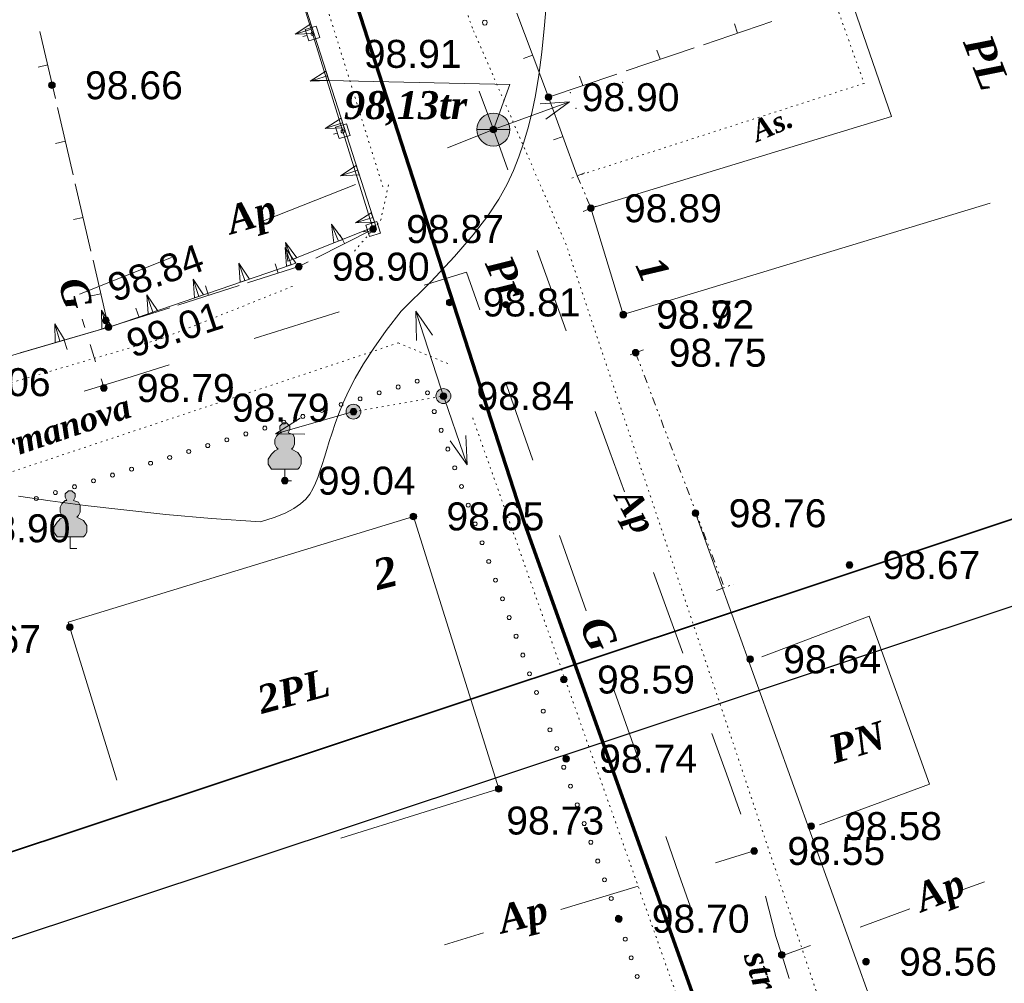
# Model space of a CAD drawing. Header units: millimetres. Extents: x 9396 to 25236, y 15106 to 31102.
# Tile 61 of 256: x 10504 to 10563, y 16443 to 16502. Entities that reach past the tile are written whole.
import ezdxf
from ezdxf.enums import TextEntityAlignment as Align

# ---------------------------------------------------------------- set-up
doc = ezdxf.new("R2010")
doc.units = ezdxf.units.MM
for name, pattern in [('DIVIDE', [1.25, 0.5, -0.25, 0, -0.25, 0, -0.25]), ('DOT', [0.25, 0, -0.25]), ('HIDDEN', [0.375, 0.25, -0.125])]:
    doc.linetypes.add(name, pattern=pattern)
for name, color, linetype, lineweight, true_color in [('1001010', 7, 'Continuous', 9, 0x000000), ('10010110', 7, 'Continuous', 20, 0xa25100), ('10010230', 7, 'Continuous', 20, 0x000000), ('1060000', 7, 'Continuous', 9, 0x000000), ('1070000', 7, 'DOT', 9, 0x000000), ('2030012', 7, 'Continuous', 9, 0x000000), ('21100200', 7, 'HIDDEN', 0, 0x800080), ('3000105', 7, 'DIVIDE', 9, 0x000000), ('3000113', 7, 'Continuous', 9, 0x000000), ('3000130', 7, 'Continuous', 9, 0x000000), ('3000220', 7, 'Continuous', 9, 0x000000), ('4000091', 7, 'Continuous', 9, 0x000000), ('4000210', 7, 'Continuous', 9, 0x000000), ('5010210', 7, 'Continuous', 20, 0x008000), ('5010420', 7, 'Continuous', 9, 0x000000), ('6011210', 1, 'Continuous', 9, 0xff0000), ('8010120', 7, 'Continuous', 20, 0x0080ff), ('9010110', 7, 'Continuous', 9, 0x000000)]:
    doc.layers.add(name, color=color, linetype=linetype, lineweight=lineweight, true_color=true_color)
doc.layers.add('Канализация', color=1, linetype='Continuous', lineweight=70)
doc.layers.add('Рамка', color=7, linetype='Continuous', lineweight=35)
doc.styles.add('1', font='timesbi.ttf', dxfattribs={"height": 0.00127})
doc.styles.add('10', font='timesbi.ttf', dxfattribs={"height": 0.001481})
doc.styles.add('12', font='timesbi.ttf', dxfattribs={"height": 0.001693})
doc.styles.add('2', font='timesbi.ttf', dxfattribs={"height": 0.001693})
doc.styles.add('3', font='timesbi.ttf', dxfattribs={"height": 0.001693})
doc.styles.add('9', font='timesbi.ttf', dxfattribs={"height": 0.001693})
doc.styles.add('F2', font='arial.ttf', dxfattribs={"height": 0.001693})

# ---------------------------------------------------------------- blocks, each defined once
blk = doc.blocks.new('SYMBOL21100200')
at = {"true_color": 0x800080}
h = blk.add_hatch(color=216, dxfattribs=at)
edge = h.paths.add_edge_path()
edge.add_arc((0, 0), 0.1, 0, 360)
at = {"color": 216, "linetype": 'Continuous', "lineweight": 0, "true_color": 0x800080}
blk.add_circle((0, 0), 0.1, dxfattribs=at)
blk = doc.blocks.new('SYMBOL4000210')
at = {"true_color": 0xffffff}
blk.add_hatch(color=7, dxfattribs=at).paths.add_polyline_path([(0.05, 1.75), (-0.05, 1.75), (-0.15, 1.65), (-0.15, 1.55), (-0.1, 1.45), (-0.15, 1.45), (-0.25, 1.35), (-0.3, 1.25), (-0.3, 1.1), (-0.25, 1), (-0.2, 0.95), (-0.3, 0.9), (-0.35, 0.85), (-0.4, 0.8), (-0.5, 0.65), (-0.5, 0.5), (-0.4, 0.35), (-0.3, 0.35), (-0.1, 0.35), (0, 0.35), (0.15, 0.35), (0.4, 0.35), (0.45, 0.4), (0.5, 0.5), (0.5, 0.7), (0.4, 0.85), (0.2, 0.95), (0.25, 1), (0.3, 1.1), (0.3, 1.3), (0.25, 1.4), (0.1, 1.45), (0.15, 1.55), (0.15, 1.65)])
at = {"color": 18, "linetype": 'Continuous', "lineweight": 0, "true_color": 0x000000, "flags": 128}
blk.add_lwpolyline([(0.05, 1.75), (-0.05, 1.75), (-0.15, 1.65), (-0.15, 1.55), (-0.1, 1.45), (-0.15, 1.45), (-0.25, 1.35), (-0.3, 1.25), (-0.3, 1.1), (-0.25, 1), (-0.2, 0.95), (-0.3, 0.9), (-0.35, 0.85), (-0.4, 0.8), (-0.5, 0.65), (-0.5, 0.5), (-0.4, 0.35), (-0.3, 0.35), (-0.1, 0.35), (0, 0.35), (0.15, 0.35), (0.4, 0.35), (0.45, 0.4), (0.5, 0.5), (0.5, 0.7), (0.4, 0.85), (0.2, 0.95), (0.25, 1), (0.3, 1.1), (0.3, 1.3), (0.25, 1.4), (0.1, 1.45), (0.15, 1.55), (0.15, 1.65), (0.05, 1.75)], close=True, dxfattribs=at)
blk.add_lwpolyline([(0, 0.35), (0, 0), (0.2, 0)], dxfattribs=at)
blk = doc.blocks.new('SYMBOL5010420')
at = {"true_color": 0xffffff}
h = blk.add_hatch(color=7, dxfattribs=at)
edge = h.paths.add_edge_path()
edge.add_arc((0, 0), 0.5, 0, 360)
at = {"color": 18, "linetype": 'Continuous', "lineweight": 9, "true_color": 0x000000, "flags": 128}
blk.add_lwpolyline([(-0.5, 0), (0.5, 0)], dxfattribs=at)
at = {"color": 18, "linetype": 'Continuous', "lineweight": 9, "true_color": 0x000000}
blk.add_circle((0, 0), 0.5, dxfattribs=at)
blk = doc.blocks.new('SYMBOL2030012')
at = {"true_color": 0xffffff}
h = blk.add_hatch(color=7, dxfattribs=at)
edge = h.paths.add_edge_path()
edge.add_arc((0, 0), 0.225, 0, 360)
at = {"true_color": 0x000000}
h = blk.add_hatch(color=18, dxfattribs=at)
edge = h.paths.add_edge_path()
edge.add_arc((0, 0), 0.05, 0, 360)
at = {"color": 18, "linetype": 'Continuous', "lineweight": 0, "true_color": 0x000000}
for radius in [0.225, 0.05]:
    blk.add_circle((0, 0), radius, dxfattribs=at)

msp = doc.modelspace()

# ---------------------------------------------------------------- linework, layer by layer
at = {"layer": '1001010', "color": 253}
msp.add_line((10562.535, 16490.545), (10540.338, 16483.817), dxfattribs=at)
for points in [[(10559.192, 16518.798, 0), (10549.738, 16515.537, 0), (10556.55, 16495.785, 0), (10538.378, 16490.237, 0), (10540.338, 16483.817, 0)], [(10509.693, 16455.634, 0), (10506.761, 16465.195, 0), (10527.638, 16471.597, 0), (10532.798, 16455.117, 0), (10523.255, 16452.129, 0)], [(10548.709, 16463.108, 0), (10555.199, 16465.568, 0), (10558.853, 16455.405, 0), (10552.202, 16452.944, 0)]]:
    msp.add_polyline3d(points, dxfattribs=at)
at = {"layer": '10010110'}
for points in [[(10535.73, 16503.187, 0), (10535.575, 16501.309, 0), (10535.405, 16499.685, 0), (10535.221, 16498.281, 0), (10535.019, 16497.062, 0), (10534.8, 16495.993, 0), (10534.56, 16495.04, 0), (10534.299, 16494.168, 0), (10534.015, 16493.342, 0), (10533.699, 16492.527, 0), (10533.313, 16491.685, 0), (10532.809, 16490.781, 0), (10532.142, 16489.777, 0), (10531.264, 16488.634, 0), (10530.13, 16487.317, 0), (10528.693, 16485.788, 0), (10526.906, 16484.01, 0)], [(10518.4, 16471.261, 0), (10519.22, 16471.53, 0), (10519.883, 16471.799, 0), (10520.408, 16472.073, 0), (10520.818, 16472.354, 0), (10521.133, 16472.644, 0), (10521.374, 16472.947, 0), (10521.561, 16473.265, 0), (10521.716, 16473.601, 0), (10521.856, 16473.958, 0), (10521.99, 16474.338, 0), (10522.121, 16474.743, 0), (10522.255, 16475.176, 0), (10522.397, 16475.637, 0), (10522.55, 16476.13, 0), (10522.719, 16476.657, 0), (10522.91, 16477.218, 0), (10523.129, 16477.82, 0), (10523.392, 16478.469, 0), (10523.717, 16479.179, 0), (10524.123, 16479.959, 0), (10524.626, 16480.821, 0), (10525.246, 16481.776, 0), (10526, 16482.836, 0), (10526.906, 16484.01, 0)], [(10503.75, 16472.814, 0), (10505.662, 16472.541, 0), (10507.786, 16472.261, 0), (10510.123, 16471.985, 0), (10512.67, 16471.721, 0), (10515.43, 16471.476, 0), (10518.4, 16471.261, 0)]]:
    msp.add_polyline3d(points, dxfattribs=at)
at = {"layer": '10010230', "color": 253}
for p, q in [((10521.531, 16501.097, 43.222), (10520.481, 16500.767, 43.222)), ((10522.441, 16498.247, 43.222), (10521.391, 16497.917, 43.222)), ((10523.361, 16495.397, 43.222), (10522.311, 16495.057, 43.222)), ((10524.271, 16492.537, 43.222), (10523.221, 16492.207, 43.222)), ((10525.181, 16489.687, 43.222), (10524.141, 16489.347, 43.222)), ((10523.101, 16488.247, 43.222), (10522.691, 16489.267, 43.222)), ((10520.241, 16486.817, 63.894), (10519.881, 16487.857, 63.894)), ((10520.311, 16487.137, 43.222), (10519.911, 16488.167, 43.222)), ((10517.451, 16485.867, 63.894), (10517.091, 16486.907, 63.894)), ((10514.661, 16484.907, 63.894), (10514.311, 16485.947, 63.894)), ((10511.881, 16483.957, 63.894), (10511.521, 16484.997, 63.894)), ((10509.091, 16483.017, 63.894), (10508.781, 16484.077, 63.894)), ((10506.261, 16482.187, 63.894), (10505.951, 16483.247, 63.894))]:
    msp.add_line(p, q, dxfattribs=at)
for points in [[(10515.126, 16521.079, 43.222), (10525.359, 16489.147, 43.222), (10520.316, 16487.14, 43.222)], [(10521.441, 16501.387, 43.222), (10520.481, 16500.767, 43.222), (10521.621, 16500.817, 43.222)], [(10522.351, 16498.537, 43.222), (10521.391, 16497.917, 43.222), (10522.531, 16497.967, 43.222)], [(10523.261, 16495.677, 43.222), (10522.311, 16495.057, 43.222), (10523.451, 16495.107, 43.222)], [(10524.181, 16492.827, 43.222), (10523.221, 16492.207, 43.222), (10524.361, 16492.257, 43.222)], [(10525.091, 16489.967, 43.222), (10524.141, 16489.347, 43.222), (10525.281, 16489.397, 43.222)], [(10523.381, 16488.357, 43.222), (10522.691, 16489.267, 43.222), (10522.821, 16488.137, 43.222)], [(10520.521, 16486.917, 63.894), (10519.881, 16487.857, 63.894), (10519.961, 16486.727, 63.894)], [(10520.591, 16487.247, 43.222), (10519.911, 16488.167, 43.222), (10520.041, 16487.027, 43.222)], [(10520.238, 16486.817, 63.894), (10509.412, 16483.111, 63.894), (10497.778, 16479.717, 63.894)], [(10517.731, 16485.957, 63.894), (10517.091, 16486.907, 63.894), (10517.171, 16485.767, 63.894)], [(10514.941, 16485.007, 63.894), (10514.311, 16485.947, 63.894), (10514.391, 16484.817, 63.894)], [(10512.161, 16484.047, 63.894), (10511.521, 16484.997, 63.894), (10511.601, 16483.857, 63.894)], [(10509.371, 16483.097, 63.894), (10508.781, 16484.077, 63.894), (10508.801, 16482.937, 63.894)], [(10506.541, 16482.277, 63.894), (10505.951, 16483.247, 63.894), (10505.981, 16482.107, 63.894)]]:
    msp.add_polyline3d(points, dxfattribs=at)
for points in [[(10521.441, 16501.387, 43.222), (10520.481, 16500.767, 43.222), (10521.621, 16500.817, 43.222), (10521.441, 16501.387, 43.222)], [(10522.351, 16498.537, 43.222), (10521.391, 16497.917, 43.222), (10522.531, 16497.967, 43.222), (10522.351, 16498.537, 43.222)], [(10523.261, 16495.677, 43.222), (10522.311, 16495.057, 43.222), (10523.451, 16495.107, 43.222), (10523.261, 16495.677, 43.222)], [(10524.181, 16492.827, 43.222), (10523.221, 16492.207, 43.222), (10524.361, 16492.257, 43.222), (10524.181, 16492.827, 43.222)], [(10525.091, 16489.967, 43.222), (10524.141, 16489.347, 43.222), (10525.281, 16489.397, 43.222), (10525.091, 16489.967, 43.222)], [(10523.381, 16488.357, 43.222), (10522.691, 16489.267, 43.222), (10522.821, 16488.137, 43.222), (10523.381, 16488.357, 43.222)], [(10520.521, 16486.917, 63.894), (10519.881, 16487.857, 63.894), (10519.961, 16486.727, 63.894), (10520.521, 16486.917, 63.894)], [(10520.591, 16487.247, 43.222), (10519.911, 16488.167, 43.222), (10520.041, 16487.027, 43.222), (10520.591, 16487.247, 43.222)], [(10517.731, 16485.957, 63.894), (10517.091, 16486.907, 63.894), (10517.171, 16485.767, 63.894), (10517.731, 16485.957, 63.894)], [(10514.941, 16485.007, 63.894), (10514.311, 16485.947, 63.894), (10514.391, 16484.817, 63.894), (10514.941, 16485.007, 63.894)], [(10512.161, 16484.047, 63.894), (10511.521, 16484.997, 63.894), (10511.601, 16483.857, 63.894), (10512.161, 16484.047, 63.894)], [(10509.371, 16483.097, 63.894), (10508.781, 16484.077, 63.894), (10508.801, 16482.937, 63.894), (10509.371, 16483.097, 63.894)], [(10506.541, 16482.277, 63.894), (10505.951, 16483.247, 63.894), (10505.981, 16482.107, 63.894), (10506.541, 16482.277, 63.894)]]:
    msp.add_polyline3d(points, close=True, dxfattribs=at)
at = {"layer": '1060000', "color": 253}
msp.add_polyline3d([(10532.478, 16494.997, 0), (10533.481, 16497.719, 0), (10521.575, 16497.984, 0)], dxfattribs=at)
at = {"layer": '1070000', "color": 253}
for p, q in [((10505.477, 16556.788), (10525.817, 16491.458)), ((10561.114, 16415.679), (10536.878, 16488.037)), ((10512.431, 16482.354), (10520.368, 16485.529)), ((10495.233, 16477.327), (10512.431, 16482.354)), ((10524.014, 16477.932, 197.571), (10529.455, 16478.876)), ((10553.176, 16415.414), (10531.216, 16477.591))]:
    msp.add_line(p, q, dxfattribs=at)
for points in [[(10536.878, 16488.037, 0), (10531.216, 16501.139, 0), (10522.287, 16525.871, 0), (10512.455, 16558.649, 0)], [(10530.741, 16510.458, 0), (10548.077, 16516.925, 0), (10554.904, 16497.792, 0), (10537.555, 16492.195, 0)], [(10524.072, 16487.645, 0), (10525.66, 16489.497, 0), (10526.189, 16491.879, 0)], [(10491.793, 16470.447, 0), (10526.718, 16482.089, 0), (10529.893, 16480.766, 0)]]:
    msp.add_polyline3d(points, dxfattribs=at)
at = {"layer": '3000105', "color": 253}
for p, q in [((10538.016, 16492.389), (10537.002, 16491.963)), ((10537.555, 16492.195), (10538.378, 16490.237)), ((10537.917, 16490.044), (10538.931, 16490.47)), ((10541.551, 16481.675), (10540.522, 16481.287)), ((10541.083, 16481.499), (10546.451, 16467.288)), ((10545.983, 16467.111), (10547.012, 16467.5))]:
    msp.add_line(p, q, dxfattribs=at)
at = {"layer": '3000113', "color": 253}
msp.add_line((10544.711, 16471.787), (10560.467, 16427.966), dxfattribs=at)
at = {"layer": '3000130', "color": 253}
for p, q in [((10525.204, 16488.981), (10503.196, 16559.917)), ((10520.961, 16500.627), (10521.201, 16500.697)), ((10522.801, 16494.717), (10523.031, 16494.787)), ((10524.631, 16488.807), (10524.871, 16488.877))]:
    msp.add_line(p, q, dxfattribs=at)
for points in [[(10521.981, 16500.567, 0), (10521.761, 16501.247, 0), (10521.091, 16501.047, 0), (10521.311, 16500.357, 0), (10521.981, 16500.567, 0)], [(10521.541, 16500.697, 0), (10521.591, 16500.717, 0), (10521.621, 16500.757, 0), (10521.641, 16500.807, 0), (10521.621, 16500.857, 0), (10521.591, 16500.887, 0), (10521.541, 16500.907, 0), (10521.481, 16500.887, 0), (10521.451, 16500.857, 0), (10521.431, 16500.807, 0), (10521.451, 16500.757, 0), (10521.481, 16500.717, 0), (10521.541, 16500.697, 0)], [(10523.811, 16494.647, 0), (10523.601, 16495.337, 0), (10522.931, 16495.137, 0), (10523.141, 16494.447, 0), (10523.811, 16494.647, 0)], [(10523.371, 16494.787, 0), (10523.421, 16494.807, 0), (10523.461, 16494.837, 0), (10523.471, 16494.897, 0), (10523.461, 16494.947, 0), (10523.421, 16494.977, 0), (10523.371, 16494.997, 0), (10523.321, 16494.977, 0), (10523.281, 16494.947, 0), (10523.271, 16494.897, 0), (10523.281, 16494.837, 0), (10523.321, 16494.807, 0), (10523.371, 16494.787, 0)], [(10525.641, 16488.737, 0), (10525.431, 16489.427, 0), (10524.761, 16489.217, 0), (10524.981, 16488.537, 0), (10525.641, 16488.737, 0)], [(10525.201, 16488.877, 0), (10525.251, 16488.897, 0), (10525.291, 16488.927, 0), (10525.301, 16488.977, 0), (10525.291, 16489.027, 0), (10525.251, 16489.067, 0), (10525.201, 16489.087, 0), (10525.151, 16489.067, 0), (10525.111, 16489.027, 0), (10525.101, 16488.977, 0), (10525.111, 16488.927, 0), (10525.151, 16488.897, 0), (10525.201, 16488.877, 0)]]:
    msp.add_polyline3d(points, close=True, dxfattribs=at)
at = {"layer": '3000220', "color": 253}
for p, q in [((10535.821, 16496.957), (10533.891, 16502.037)), ((10545.191, 16500.127), (10549.321, 16501.527)), ((10505.991, 16496.877), (10505.051, 16500.937)), ((10547.251, 16500.827), (10547.061, 16501.397)), ((10540.501, 16498.547), (10544.631, 16499.937)), ((10542.571, 16499.247), (10542.371, 16499.807)), ((10534.851, 16499.497), (10534.291, 16499.287)), ((10505.521, 16498.907), (10504.941, 16498.767)), ((10535.821, 16496.957), (10539.941, 16498.357)), ((10537.881, 16497.657), (10537.691, 16498.227)), ((10537.551, 16492.197), (10535.821, 16496.957)), ((10507.061, 16492.267), (10506.121, 16496.327)), ((10506.591, 16494.297), (10506.001, 16494.157)), ((10536.691, 16494.577), (10536.121, 16494.367)), ((10508.131, 16487.647), (10507.191, 16491.707)), ((10507.661, 16489.677), (10507.071, 16489.547)), ((10521.741, 16487.227), (10525.201, 16488.977)), ((10523.471, 16488.107), (10523.201, 16488.637)), ((10509.201, 16483.037), (10508.261, 16487.097)), ((10519.451, 16486.307), (10519.271, 16486.877)), ((10513.401, 16484.377), (10517.101, 16485.557)), ((10515.251, 16484.967), (10515.071, 16485.537)), ((10508.731, 16485.067), (10508.141, 16484.937)), ((10509.201, 16483.037), (10512.901, 16484.217)), ((10511.051, 16483.627), (10510.861, 16484.197)), ((10509.201, 16483.037), (10503.851, 16481.487)), ((10506.521, 16482.257), (10506.691, 16481.687))]:
    msp.add_line(p, q, dxfattribs=at)
msp.add_polyline3d([(10517.601, 16485.717, 0), (10520.711, 16486.707, 0), (10521.271, 16486.987, 0)], dxfattribs=at)
at = {"layer": '4000091', "color": 253}
for points in [[(10526.721, 16479.297, 0), (10526.781, 16479.317, 0), (10526.821, 16479.357, 0), (10526.841, 16479.417, 0), (10526.821, 16479.487, 0), (10526.781, 16479.527, 0), (10526.721, 16479.547, 0), (10526.661, 16479.527, 0), (10526.611, 16479.487, 0), (10526.601, 16479.417, 0), (10526.611, 16479.357, 0), (10526.661, 16479.317, 0), (10526.721, 16479.297, 0)], [(10527.871, 16479.657, 0), (10527.931, 16479.677, 0), (10527.971, 16479.717, 0), (10527.991, 16479.777, 0), (10527.971, 16479.837, 0), (10527.931, 16479.877, 0), (10527.871, 16479.897, 0), (10527.811, 16479.877, 0), (10527.761, 16479.837, 0), (10527.751, 16479.777, 0), (10527.761, 16479.717, 0), (10527.811, 16479.677, 0), (10527.871, 16479.657, 0)], [(10524.411, 16478.597, 0), (10524.471, 16478.607, 0), (10524.521, 16478.657, 0), (10524.531, 16478.717, 0), (10524.521, 16478.777, 0), (10524.471, 16478.817, 0), (10524.411, 16478.837, 0), (10524.351, 16478.817, 0), (10524.311, 16478.777, 0), (10524.291, 16478.717, 0), (10524.311, 16478.657, 0), (10524.351, 16478.607, 0), (10524.411, 16478.597, 0)], [(10525.571, 16478.947, 0), (10525.631, 16478.967, 0), (10525.671, 16479.007, 0), (10525.691, 16479.067, 0), (10525.671, 16479.127, 0), (10525.631, 16479.167, 0), (10525.571, 16479.187, 0), (10525.511, 16479.167, 0), (10525.461, 16479.127, 0), (10525.451, 16479.067, 0), (10525.461, 16479.007, 0), (10525.511, 16478.967, 0), (10525.571, 16478.947, 0)], [(10528.491, 16478.947, 0), (10528.551, 16478.967, 0), (10528.601, 16479.007, 0), (10528.611, 16479.067, 0), (10528.601, 16479.127, 0), (10528.551, 16479.167, 0), (10528.491, 16479.187, 0), (10528.431, 16479.167, 0), (10528.391, 16479.127, 0), (10528.371, 16479.067, 0), (10528.391, 16479.007, 0), (10528.431, 16478.967, 0), (10528.491, 16478.947, 0)], [(10523.261, 16478.237, 0), (10523.321, 16478.257, 0), (10523.371, 16478.297, 0), (10523.381, 16478.357, 0), (10523.371, 16478.417, 0), (10523.321, 16478.457, 0), (10523.261, 16478.477, 0), (10523.201, 16478.457, 0), (10523.161, 16478.417, 0), (10523.141, 16478.357, 0), (10523.161, 16478.297, 0), (10523.201, 16478.257, 0), (10523.261, 16478.237, 0)], [(10520.961, 16477.527, 0), (10521.021, 16477.547, 0), (10521.061, 16477.587, 0), (10521.081, 16477.647, 0), (10521.061, 16477.707, 0), (10521.021, 16477.757, 0), (10520.961, 16477.767, 0), (10520.901, 16477.757, 0), (10520.851, 16477.707, 0), (10520.841, 16477.647, 0), (10520.851, 16477.587, 0), (10520.901, 16477.547, 0), (10520.961, 16477.527, 0)], [(10522.111, 16477.887, 0), (10522.171, 16477.897, 0), (10522.211, 16477.947, 0), (10522.231, 16478.007, 0), (10522.211, 16478.067, 0), (10522.171, 16478.107, 0), (10522.111, 16478.127, 0), (10522.051, 16478.107, 0), (10522.011, 16478.067, 0), (10521.991, 16478.007, 0), (10522.011, 16477.947, 0), (10522.051, 16477.897, 0), (10522.111, 16477.887, 0)], [(10528.901, 16477.817, 0), (10528.961, 16477.827, 0), (10529.011, 16477.877, 0), (10529.021, 16477.937, 0), (10529.011, 16477.997, 0), (10528.961, 16478.037, 0), (10528.901, 16478.057, 0), (10528.841, 16478.037, 0), (10528.801, 16477.997, 0), (10528.781, 16477.937, 0), (10528.801, 16477.877, 0), (10528.841, 16477.827, 0), (10528.901, 16477.817, 0)], [(10518.651, 16476.817, 0), (10518.711, 16476.837, 0), (10518.761, 16476.877, 0), (10518.771, 16476.937, 0), (10518.761, 16476.997, 0), (10518.711, 16477.047, 0), (10518.651, 16477.057, 0), (10518.591, 16477.047, 0), (10518.551, 16476.997, 0), (10518.531, 16476.937, 0), (10518.551, 16476.877, 0), (10518.591, 16476.837, 0), (10518.651, 16476.817, 0)], [(10519.811, 16477.177, 0), (10519.871, 16477.187, 0), (10519.911, 16477.237, 0), (10519.931, 16477.297, 0), (10519.911, 16477.357, 0), (10519.871, 16477.397, 0), (10519.811, 16477.417, 0), (10519.751, 16477.397, 0), (10519.701, 16477.357, 0), (10519.691, 16477.297, 0), (10519.701, 16477.237, 0), (10519.751, 16477.187, 0), (10519.811, 16477.177, 0)], [(10517.501, 16476.467, 0), (10517.561, 16476.477, 0), (10517.611, 16476.527, 0), (10517.621, 16476.587, 0), (10517.611, 16476.647, 0), (10517.561, 16476.687, 0), (10517.501, 16476.707, 0), (10517.441, 16476.687, 0), (10517.401, 16476.647, 0), (10517.381, 16476.587, 0), (10517.401, 16476.527, 0), (10517.441, 16476.477, 0), (10517.501, 16476.467, 0)], [(10529.321, 16476.677, 0), (10529.381, 16476.697, 0), (10529.421, 16476.747, 0), (10529.441, 16476.807, 0), (10529.421, 16476.867, 0), (10529.381, 16476.907, 0), (10529.321, 16476.927, 0), (10529.261, 16476.907, 0), (10529.211, 16476.867, 0), (10529.201, 16476.807, 0), (10529.211, 16476.747, 0), (10529.261, 16476.697, 0), (10529.321, 16476.677, 0)], [(10515.201, 16475.757, 0), (10515.261, 16475.767, 0), (10515.301, 16475.817, 0), (10515.321, 16475.877, 0), (10515.301, 16475.937, 0), (10515.261, 16475.977, 0), (10515.201, 16475.997, 0), (10515.141, 16475.977, 0), (10515.091, 16475.937, 0), (10515.081, 16475.877, 0), (10515.091, 16475.817, 0), (10515.141, 16475.767, 0), (10515.201, 16475.757, 0)], [(10516.351, 16476.107, 0), (10516.411, 16476.127, 0), (10516.451, 16476.167, 0), (10516.471, 16476.227, 0), (10516.451, 16476.287, 0), (10516.411, 16476.337, 0), (10516.351, 16476.347, 0), (10516.291, 16476.337, 0), (10516.251, 16476.287, 0), (10516.231, 16476.227, 0), (10516.251, 16476.167, 0), (10516.291, 16476.127, 0), (10516.351, 16476.107, 0)], [(10512.901, 16475.047, 0), (10512.961, 16475.057, 0), (10513.001, 16475.107, 0), (10513.021, 16475.167, 0), (10513.001, 16475.227, 0), (10512.961, 16475.267, 0), (10512.901, 16475.287, 0), (10512.841, 16475.267, 0), (10512.791, 16475.227, 0), (10512.771, 16475.167, 0), (10512.791, 16475.107, 0), (10512.841, 16475.057, 0), (10512.901, 16475.047, 0)], [(10514.051, 16475.397, 0), (10514.111, 16475.417, 0), (10514.151, 16475.457, 0), (10514.171, 16475.517, 0), (10514.151, 16475.577, 0), (10514.111, 16475.627, 0), (10514.051, 16475.637, 0), (10513.991, 16475.627, 0), (10513.941, 16475.577, 0), (10513.931, 16475.517, 0), (10513.941, 16475.457, 0), (10513.991, 16475.417, 0), (10514.051, 16475.397, 0)], [(10529.731, 16475.547, 0), (10529.791, 16475.567, 0), (10529.831, 16475.607, 0), (10529.851, 16475.667, 0), (10529.831, 16475.727, 0), (10529.791, 16475.777, 0), (10529.731, 16475.787, 0), (10529.671, 16475.777, 0), (10529.621, 16475.727, 0), (10529.611, 16475.667, 0), (10529.621, 16475.607, 0), (10529.671, 16475.567, 0), (10529.731, 16475.547, 0)], [(10511.741, 16474.687, 0), (10511.801, 16474.707, 0), (10511.851, 16474.747, 0), (10511.861, 16474.807, 0), (10511.851, 16474.867, 0), (10511.801, 16474.917, 0), (10511.741, 16474.927, 0), (10511.681, 16474.917, 0), (10511.641, 16474.867, 0), (10511.621, 16474.807, 0), (10511.641, 16474.747, 0), (10511.681, 16474.707, 0), (10511.741, 16474.687, 0)], [(10530.141, 16474.417, 0), (10530.201, 16474.437, 0), (10530.241, 16474.477, 0), (10530.261, 16474.537, 0), (10530.241, 16474.597, 0), (10530.201, 16474.637, 0), (10530.141, 16474.657, 0), (10530.081, 16474.637, 0), (10530.031, 16474.597, 0), (10530.021, 16474.537, 0), (10530.031, 16474.477, 0), (10530.081, 16474.437, 0), (10530.141, 16474.417, 0)], [(10509.441, 16473.977, 0), (10509.501, 16473.997, 0), (10509.541, 16474.037, 0), (10509.561, 16474.097, 0), (10509.541, 16474.157, 0), (10509.501, 16474.207, 0), (10509.441, 16474.217, 0), (10509.381, 16474.207, 0), (10509.341, 16474.157, 0), (10509.321, 16474.097, 0), (10509.341, 16474.037, 0), (10509.381, 16473.997, 0), (10509.441, 16473.977, 0)], [(10510.591, 16474.337, 0), (10510.651, 16474.347, 0), (10510.701, 16474.397, 0), (10510.711, 16474.457, 0), (10510.701, 16474.517, 0), (10510.651, 16474.557, 0), (10510.591, 16474.577, 0), (10510.531, 16474.557, 0), (10510.491, 16474.517, 0), (10510.471, 16474.457, 0), (10510.491, 16474.397, 0), (10510.531, 16474.347, 0), (10510.591, 16474.337, 0)], [(10507.141, 16473.267, 0), (10507.201, 16473.287, 0), (10507.241, 16473.327, 0), (10507.261, 16473.387, 0), (10507.241, 16473.447, 0), (10507.201, 16473.497, 0), (10507.141, 16473.507, 0), (10507.081, 16473.497, 0), (10507.031, 16473.447, 0), (10507.021, 16473.387, 0), (10507.031, 16473.327, 0), (10507.081, 16473.287, 0), (10507.141, 16473.267, 0)], [(10508.291, 16473.627, 0), (10508.351, 16473.637, 0), (10508.391, 16473.687, 0), (10508.411, 16473.747, 0), (10508.391, 16473.807, 0), (10508.351, 16473.847, 0), (10508.291, 16473.867, 0), (10508.231, 16473.847, 0), (10508.181, 16473.807, 0), (10508.171, 16473.747, 0), (10508.181, 16473.687, 0), (10508.231, 16473.637, 0), (10508.291, 16473.627, 0)], [(10530.551, 16473.287, 0), (10530.611, 16473.297, 0), (10530.651, 16473.347, 0), (10530.671, 16473.407, 0), (10530.651, 16473.467, 0), (10530.611, 16473.507, 0), (10530.551, 16473.527, 0), (10530.491, 16473.507, 0), (10530.451, 16473.467, 0), (10530.431, 16473.407, 0), (10530.451, 16473.347, 0), (10530.491, 16473.297, 0), (10530.551, 16473.287, 0)], [(10505.981, 16472.917, 0), (10506.041, 16472.927, 0), (10506.091, 16472.977, 0), (10506.101, 16473.037, 0), (10506.091, 16473.097, 0), (10506.041, 16473.137, 0), (10505.981, 16473.157, 0), (10505.921, 16473.137, 0), (10505.881, 16473.097, 0), (10505.861, 16473.037, 0), (10505.881, 16472.977, 0), (10505.921, 16472.927, 0), (10505.981, 16472.917, 0)], [(10504.831, 16472.557, 0), (10504.891, 16472.577, 0), (10504.941, 16472.617, 0), (10504.951, 16472.677, 0), (10504.941, 16472.737, 0), (10504.891, 16472.787, 0), (10504.831, 16472.797, 0), (10504.771, 16472.787, 0), (10504.731, 16472.737, 0), (10504.711, 16472.677, 0), (10504.731, 16472.617, 0), (10504.771, 16472.577, 0), (10504.831, 16472.557, 0)], [(10530.961, 16472.147, 0), (10531.021, 16472.167, 0), (10531.071, 16472.207, 0), (10531.081, 16472.267, 0), (10531.071, 16472.327, 0), (10531.021, 16472.377, 0), (10530.961, 16472.387, 0), (10530.901, 16472.377, 0), (10530.861, 16472.327, 0), (10530.841, 16472.267, 0), (10530.861, 16472.207, 0), (10530.901, 16472.167, 0), (10530.961, 16472.147, 0)], [(10531.371, 16471.017, 0), (10531.431, 16471.037, 0), (10531.481, 16471.077, 0), (10531.491, 16471.137, 0), (10531.481, 16471.197, 0), (10531.431, 16471.247, 0), (10531.371, 16471.257, 0), (10531.311, 16471.247, 0), (10531.271, 16471.197, 0), (10531.251, 16471.137, 0), (10531.271, 16471.077, 0), (10531.311, 16471.037, 0), (10531.371, 16471.017, 0)], [(10531.791, 16469.887, 0), (10531.851, 16469.897, 0), (10531.891, 16469.947, 0), (10531.911, 16470.007, 0), (10531.891, 16470.067, 0), (10531.851, 16470.107, 0), (10531.791, 16470.127, 0), (10531.731, 16470.107, 0), (10531.681, 16470.067, 0), (10531.671, 16470.007, 0), (10531.681, 16469.947, 0), (10531.731, 16469.897, 0), (10531.791, 16469.887, 0)], [(10532.201, 16468.757, 0), (10532.261, 16468.767, 0), (10532.301, 16468.817, 0), (10532.321, 16468.877, 0), (10532.301, 16468.937, 0), (10532.261, 16468.977, 0), (10532.201, 16468.997, 0), (10532.141, 16468.977, 0), (10532.091, 16468.937, 0), (10532.081, 16468.877, 0), (10532.091, 16468.817, 0), (10532.141, 16468.767, 0), (10532.201, 16468.757, 0)], [(10532.611, 16467.617, 0), (10532.671, 16467.637, 0), (10532.711, 16467.677, 0), (10532.731, 16467.737, 0), (10532.711, 16467.797, 0), (10532.671, 16467.847, 0), (10532.611, 16467.857, 0), (10532.551, 16467.847, 0), (10532.511, 16467.797, 0), (10532.491, 16467.737, 0), (10532.511, 16467.677, 0), (10532.551, 16467.637, 0), (10532.611, 16467.617, 0)], [(10533.021, 16466.487, 0), (10533.081, 16466.507, 0), (10533.131, 16466.547, 0), (10533.141, 16466.607, 0), (10533.131, 16466.667, 0), (10533.081, 16466.717, 0), (10533.021, 16466.727, 0), (10532.961, 16466.717, 0), (10532.921, 16466.667, 0), (10532.901, 16466.607, 0), (10532.921, 16466.547, 0), (10532.961, 16466.507, 0), (10533.021, 16466.487, 0)], [(10533.431, 16465.357, 0), (10533.491, 16465.367, 0), (10533.541, 16465.417, 0), (10533.551, 16465.477, 0), (10533.541, 16465.537, 0), (10533.491, 16465.577, 0), (10533.431, 16465.597, 0), (10533.371, 16465.577, 0), (10533.331, 16465.537, 0), (10533.311, 16465.477, 0), (10533.331, 16465.417, 0), (10533.371, 16465.367, 0), (10533.431, 16465.357, 0)], [(10533.851, 16464.227, 0), (10533.911, 16464.237, 0), (10533.951, 16464.287, 0), (10533.971, 16464.347, 0), (10533.951, 16464.407, 0), (10533.911, 16464.447, 0), (10533.851, 16464.467, 0), (10533.791, 16464.447, 0), (10533.741, 16464.407, 0), (10533.731, 16464.347, 0), (10533.741, 16464.287, 0), (10533.791, 16464.237, 0), (10533.851, 16464.227, 0)], [(10534.261, 16463.087, 0), (10534.321, 16463.107, 0), (10534.361, 16463.147, 0), (10534.381, 16463.207, 0), (10534.361, 16463.267, 0), (10534.321, 16463.317, 0), (10534.261, 16463.327, 0), (10534.201, 16463.317, 0), (10534.151, 16463.267, 0), (10534.141, 16463.207, 0), (10534.151, 16463.147, 0), (10534.201, 16463.107, 0), (10534.261, 16463.087, 0)], [(10534.671, 16461.957, 0), (10534.731, 16461.977, 0), (10534.771, 16462.017, 0), (10534.791, 16462.077, 0), (10534.771, 16462.137, 0), (10534.731, 16462.177, 0), (10534.671, 16462.197, 0), (10534.611, 16462.177, 0), (10534.561, 16462.137, 0), (10534.551, 16462.077, 0), (10534.561, 16462.017, 0), (10534.611, 16461.977, 0), (10534.671, 16461.957, 0)], [(10535.081, 16460.827, 0), (10535.141, 16460.837, 0), (10535.191, 16460.887, 0), (10535.201, 16460.947, 0), (10535.191, 16461.007, 0), (10535.141, 16461.047, 0), (10535.081, 16461.067, 0), (10535.021, 16461.047, 0), (10534.981, 16461.007, 0), (10534.961, 16460.947, 0), (10534.981, 16460.887, 0), (10535.021, 16460.837, 0), (10535.081, 16460.827, 0)], [(10535.491, 16459.687, 0), (10535.551, 16459.707, 0), (10535.601, 16459.747, 0), (10535.611, 16459.807, 0), (10535.601, 16459.867, 0), (10535.551, 16459.917, 0), (10535.491, 16459.937, 0), (10535.431, 16459.917, 0), (10535.391, 16459.867, 0), (10535.371, 16459.807, 0), (10535.391, 16459.747, 0), (10535.431, 16459.707, 0), (10535.491, 16459.687, 0)], [(10535.901, 16458.557, 0), (10535.961, 16458.577, 0), (10536.011, 16458.617, 0), (10536.021, 16458.677, 0), (10536.011, 16458.737, 0), (10535.961, 16458.787, 0), (10535.901, 16458.797, 0), (10535.841, 16458.787, 0), (10535.801, 16458.737, 0), (10535.781, 16458.677, 0), (10535.801, 16458.617, 0), (10535.841, 16458.577, 0), (10535.901, 16458.557, 0)], [(10536.321, 16457.427, 0), (10536.381, 16457.447, 0), (10536.421, 16457.487, 0), (10536.441, 16457.547, 0), (10536.421, 16457.607, 0), (10536.381, 16457.647, 0), (10536.321, 16457.667, 0), (10536.261, 16457.647, 0), (10536.211, 16457.607, 0), (10536.201, 16457.547, 0), (10536.211, 16457.487, 0), (10536.261, 16457.447, 0), (10536.321, 16457.427, 0)], [(10536.731, 16456.297, 0), (10536.791, 16456.307, 0), (10536.831, 16456.357, 0), (10536.851, 16456.417, 0), (10536.831, 16456.477, 0), (10536.791, 16456.517, 0), (10536.731, 16456.537, 0), (10536.671, 16456.517, 0), (10536.621, 16456.477, 0), (10536.611, 16456.417, 0), (10536.621, 16456.357, 0), (10536.671, 16456.307, 0), (10536.731, 16456.297, 0)], [(10537.141, 16455.157, 0), (10537.201, 16455.177, 0), (10537.241, 16455.217, 0), (10537.261, 16455.277, 0), (10537.241, 16455.337, 0), (10537.201, 16455.387, 0), (10537.141, 16455.397, 0), (10537.081, 16455.387, 0), (10537.041, 16455.337, 0), (10537.021, 16455.277, 0), (10537.041, 16455.217, 0), (10537.081, 16455.177, 0), (10537.141, 16455.157, 0)], [(10537.551, 16454.027, 0), (10537.611, 16454.047, 0), (10537.661, 16454.087, 0), (10537.671, 16454.147, 0), (10537.661, 16454.207, 0), (10537.611, 16454.257, 0), (10537.551, 16454.267, 0), (10537.491, 16454.257, 0), (10537.451, 16454.207, 0), (10537.431, 16454.147, 0), (10537.451, 16454.087, 0), (10537.491, 16454.047, 0), (10537.551, 16454.027, 0)], [(10537.961, 16452.897, 0), (10538.021, 16452.907, 0), (10538.071, 16452.957, 0), (10538.081, 16453.017, 0), (10538.071, 16453.077, 0), (10538.021, 16453.117, 0), (10537.961, 16453.137, 0), (10537.901, 16453.117, 0), (10537.861, 16453.077, 0), (10537.841, 16453.017, 0), (10537.861, 16452.957, 0), (10537.901, 16452.907, 0), (10537.961, 16452.897, 0)], [(10538.381, 16451.767, 0), (10538.441, 16451.777, 0), (10538.481, 16451.827, 0), (10538.501, 16451.887, 0), (10538.481, 16451.947, 0), (10538.441, 16451.987, 0), (10538.381, 16452.007, 0), (10538.321, 16451.987, 0), (10538.271, 16451.947, 0), (10538.261, 16451.887, 0), (10538.271, 16451.827, 0), (10538.321, 16451.777, 0), (10538.381, 16451.767, 0)], [(10538.791, 16450.627, 0), (10538.851, 16450.647, 0), (10538.891, 16450.687, 0), (10538.911, 16450.747, 0), (10538.891, 16450.807, 0), (10538.851, 16450.857, 0), (10538.791, 16450.867, 0), (10538.731, 16450.857, 0), (10538.681, 16450.807, 0), (10538.671, 16450.747, 0), (10538.681, 16450.687, 0), (10538.731, 16450.647, 0), (10538.791, 16450.627, 0)], [(10539.201, 16449.497, 0), (10539.261, 16449.517, 0), (10539.301, 16449.557, 0), (10539.321, 16449.617, 0), (10539.301, 16449.677, 0), (10539.261, 16449.717, 0), (10539.201, 16449.737, 0), (10539.141, 16449.717, 0), (10539.091, 16449.677, 0), (10539.081, 16449.617, 0), (10539.091, 16449.557, 0), (10539.141, 16449.517, 0), (10539.201, 16449.497, 0)], [(10539.611, 16448.367, 0), (10539.671, 16448.377, 0), (10539.721, 16448.427, 0), (10539.731, 16448.487, 0), (10539.721, 16448.547, 0), (10539.671, 16448.587, 0), (10539.611, 16448.607, 0), (10539.551, 16448.587, 0), (10539.511, 16448.547, 0), (10539.491, 16448.487, 0), (10539.511, 16448.427, 0), (10539.551, 16448.377, 0), (10539.611, 16448.367, 0)], [(10540.021, 16447.227, 0), (10540.081, 16447.247, 0), (10540.131, 16447.287, 0), (10540.141, 16447.357, 0), (10540.131, 16447.417, 0), (10540.081, 16447.457, 0), (10540.021, 16447.477, 0), (10539.961, 16447.457, 0), (10539.921, 16447.417, 0), (10539.901, 16447.357, 0), (10539.921, 16447.287, 0), (10539.961, 16447.247, 0), (10540.021, 16447.227, 0)], [(10540.091, 16447.047, 101.663), (10540.151, 16447.057, 101.663), (10540.191, 16447.107, 101.663), (10540.211, 16447.167, 101.663), (10540.191, 16447.227, 101.663), (10540.151, 16447.267, 101.663), (10540.091, 16447.287, 101.663), (10540.031, 16447.267, 101.663), (10539.981, 16447.227, 101.663), (10539.971, 16447.167, 101.663), (10539.981, 16447.107, 101.663), (10540.031, 16447.057, 101.663), (10540.091, 16447.047, 101.663)], [(10540.451, 16445.907, 101.663), (10540.511, 16445.927, 101.663), (10540.561, 16445.967, 101.663), (10540.571, 16446.027, 101.663), (10540.561, 16446.087, 101.663), (10540.511, 16446.127, 101.663), (10540.451, 16446.147, 101.663), (10540.391, 16446.127, 101.663), (10540.351, 16446.087, 101.663), (10540.331, 16446.027, 101.663), (10540.351, 16445.967, 101.663), (10540.391, 16445.927, 101.663), (10540.451, 16445.907, 101.663)], [(10540.821, 16444.777, 101.663), (10540.881, 16444.787, 101.663), (10540.921, 16444.837, 101.663), (10540.941, 16444.887, 101.663), (10540.921, 16444.947, 101.663), (10540.881, 16444.997, 101.663), (10540.821, 16445.007, 101.663), (10540.761, 16444.997, 101.663), (10540.711, 16444.947, 101.663), (10540.701, 16444.887, 101.663), (10540.711, 16444.837, 101.663), (10540.761, 16444.787, 101.663), (10540.821, 16444.777, 101.663)], [(10541.181, 16443.637, 101.663), (10541.241, 16443.657, 101.663), (10541.281, 16443.697, 101.663), (10541.301, 16443.757, 101.663), (10541.281, 16443.817, 101.663), (10541.241, 16443.857, 101.663), (10541.181, 16443.877, 101.663), (10541.121, 16443.857, 101.663), (10541.081, 16443.817, 101.663), (10541.061, 16443.757, 101.663), (10541.081, 16443.697, 101.663), (10541.121, 16443.657, 101.663), (10541.181, 16443.637, 101.663)]]:
    msp.add_polyline3d(points, close=True, dxfattribs=at)
at = {"layer": '5010210'}
for p, q in [((10531.621, 16497.317), (10532.481, 16494.997)), ((10529.701, 16493.887), (10532.481, 16494.997)), ((10532.481, 16494.997), (10533.361, 16492.557)), ((10524.131, 16491.677), (10518.571, 16489.467)), ((10510.231, 16486.147), (10513.011, 16487.257)), ((10536.881, 16482.817), (10535.121, 16487.687)), ((10507.451, 16485.037), (10510.231, 16486.147)), ((10538.641, 16477.947), (10539.521, 16475.507)), ((10539.521, 16475.507), (10540.411, 16473.077)), ((10543.931, 16463.327), (10542.171, 16468.197)), ((10545.691, 16458.457), (10546.571, 16456.017)), ((10546.571, 16456.017), (10547.451, 16453.587)), ((10545.921, 16450.647), (10548.261, 16451.357)), ((10541.231, 16449.227), (10536.551, 16447.807)), ((10562.181, 16449.497), (10560.681, 16448.947)), ((10554.661, 16446.737), (10557.671, 16447.847)), ((10529.531, 16445.687), (10531.871, 16446.397)), ((10551.651, 16445.637), (10550.151, 16445.087))]:
    msp.add_line(p, q, dxfattribs=at)
msp.add_polyline3d([(10550.361, 16443.647, 0), (10549.921, 16445.077, 0), (10549.561, 16446.187, 0), (10548.941, 16448.627, 0)], dxfattribs=at)
at = {"layer": '6011210'}
for p, q in [((10532.478, 16494.997), (10537.082, 16496.675)), ((10529.298, 16479.357), (10527.786, 16484.019)), ((10529.298, 16479.357), (10530.884, 16474.721)), ((10524.014, 16477.932), (10519.301, 16476.592))]:
    msp.add_line(p, q, dxfattribs=at)
for points in [[(10535.313, 16496.563, 0), (10537.082, 16496.675, 0), (10537.082, 16496.675, 0), (10535.656, 16495.624, 0)], [(10527.835, 16482.247, 0), (10527.786, 16484.019, 0), (10527.786, 16484.019, 0), (10528.786, 16482.556, 0)], [(10521.073, 16476.576, 0), (10519.301, 16476.592, 0), (10519.301, 16476.592, 0), (10520.799, 16477.537, 0)], [(10530.807, 16476.491, 0), (10530.884, 16474.721, 0), (10530.884, 16474.721, 0), (10529.86, 16476.168, 0)]]:
    msp.add_polyline3d(points, dxfattribs=at)
for p in [(10540.307, 16497.851), (10537.129, 16497.225), (10537.472, 16496.285)]:
    msp.add_point(p, dxfattribs=at)
at = {"layer": '8010120'}
for p, q in [((10530.861, 16486.377), (10528.291, 16485.577)), ((10531.661, 16484.097), (10530.861, 16486.377)), ((10518.011, 16482.367), (10523.151, 16483.967)), ((10507.601, 16483.527), (10507.771, 16483.017)), ((10508.421, 16480.947), (10508.091, 16481.987)), ((10512.871, 16480.767), (10510.301, 16479.967)), ((10510.301, 16479.967), (10507.731, 16479.167)), ((10508.751, 16479.917), (10508.911, 16479.407)), ((10533.271, 16479.547), (10534.871, 16474.997)), ((10537.281, 16468.167), (10536.481, 16470.437)), ((10538.081, 16465.887), (10537.281, 16468.167)), ((10539.691, 16461.337), (10541.291, 16456.787)), ((10543.701, 16449.957), (10542.901, 16452.237)), ((10544.501, 16447.677), (10543.701, 16449.957))]:
    msp.add_line(p, q, dxfattribs=at)
at = {"layer": '9010110', "color": 253}
msp.add_polyline3d([(10532.112, 16501.472, 0), (10532.092, 16501.547, 0), (10532.037, 16501.602, 0), (10531.962, 16501.622, 0), (10531.887, 16501.602, 0), (10531.832, 16501.547, 0), (10531.812, 16501.472, 0), (10531.832, 16501.397, 0), (10531.887, 16501.342, 0), (10531.962, 16501.322, 0), (10532.037, 16501.342, 0), (10532.092, 16501.397, 0), (10532.112, 16501.472, 0)], close=True, dxfattribs=at)
at = {"layer": 'Defpoints'}
msp.add_lwpolyline([(10137.95, 16637.544), (10562.552, 16778.715), (10656.256, 16496.882), (10231.654, 16355.71)], close=True, dxfattribs=at)
at = {"layer": 'Канализация'}
msp.add_lwpolyline([(11350.046, 16671.285), (11340.48, 16667.85), (11316.053, 16616.907), (11288.976, 16609.192), (11254.529, 16599.991), (11201.229, 16584.315), (11180.291, 16577.795), (11157.847, 16566.783), (11102.694, 16548.926), (11044.594, 16529.396), (10972.977, 16505.863), (10918.391, 16488.389), (10870.166, 16475.223), (10785.901, 16449.853), (10733.152, 16433.238), (10677.761, 16413.941), (10613.113, 16390.317), (10568.091, 16376.544), (10551.483, 16423.265), (10534.378, 16471.149), (10517.42, 16523.563), (10498.465, 16582.455), (10496.099, 16589.981)], dxfattribs=at)
at = {"layer": 'Рамка'}
msp.add_lwpolyline([(10158.506, 16639.109), (10559.385, 16772.393), (10649.933, 16500.049), (10249.055, 16366.765)], close=True, dxfattribs=at)

# ---------------------------------------------------------------- block references
at = {"layer": '2030012', "color": 253, "xscale": 2, "yscale": 2, "zscale": 2}
for p in [(10529.455, 16478.876), (10524.014, 16477.932)]:
    msp.add_blockref('SYMBOL2030012', p, dxfattribs=at)
at = {"layer": '21100200', "xscale": 2, "yscale": 2, "zscale": 2}
for p in [(10505.778, 16497.677, 197.32), (10535.818, 16496.957, 197.8), (10532.478, 16494.997, 197.818), (10538.378, 16490.237, 197.78), (10525.204, 16488.981, 197.745), (10520.707, 16486.704, 197.809), (10529.834, 16484.537, 197.627), (10509.038, 16483.457, 197.68), (10540.326, 16483.795, 197.439), (10540.338, 16483.817, 197.84), (10509.198, 16483.037, 198.02), (10541.083, 16481.499, 197.496), (10508.914, 16479.363, 197.588), (10529.455, 16478.876, 197.676), (10524.014, 16477.932, 197.571), (10519.858, 16473.757, 198.08), (10527.638, 16471.597, 197.3), (10544.711, 16471.787, 197.524), (10554.018, 16468.657, 197.34), (10506.854, 16464.89, 197.34), (10548.011, 16462.954, 197.279), (10536.745, 16461.728, 197.173), (10536.878, 16456.937, 197.48), (10532.798, 16455.117, 197.46), (10551.696, 16452.86, 197.156), (10548.258, 16451.357, 197.1), (10540.058, 16447.257, 197.4), (10549.918, 16445.077, 197.1), (10555.018, 16444.657, 197.12)]:
    msp.add_blockref('SYMBOL21100200', p, dxfattribs=at)
at = {"layer": '4000210', "color": 253, "xscale": 2, "yscale": 2, "zscale": 2}
for p in [(10519.858, 16473.757), (10506.884, 16469.652)]:
    msp.add_blockref('SYMBOL4000210', p, dxfattribs=at)
at = {"layer": '5010420', "color": 253, "xscale": 2, "yscale": 2, "zscale": 2}
msp.add_blockref('SYMBOL5010420', (10532.478, 16494.997), dxfattribs=at)

# ---------------------------------------------------------------- texts
at = {"layer": '1001010', "color": 253, "style": '9'}
for s, height, rotation, p in [('PL', 1.7954, 291.1, (10561.705, 16500.608)), ('2PL', 1.693, 15.1, (10518.259, 16460.463)), ('PN', 1.693, 17, (10552.841, 16457.436))]:
    msp.add_text(s, height=height, rotation=rotation, dxfattribs=at).set_placement(p, align=Align.MIDDLE_LEFT)
at = {"layer": '1001010', "color": 1, "true_color": 0xff0000, "style": '10'}
for s, height, rotation, p in [('1', 1.787, 293.2, (10541.865, 16487.148)), ('2', 1.831, 14.1, (10525.259, 16468.023))]:
    msp.add_text(s, height=height, rotation=rotation, dxfattribs=at).set_placement(p, align=Align.MIDDLE_LEFT)
at = {"layer": '1070000', "color": 253}
for s, height, rotation, style, p in [('As.', 1.2697, 23.3, '1', (10548.182, 16494.82, 14.54)), ('Pr.', 1.693, 293.8, '2', (10532.723, 16487.228)), ('str-la Carmanova', 1.46823, 18.6, '1', (10495.223, 16473.208)), ('str.A.Muresanu', 1.47966, 287.7, '1', (10548.316, 16445.238, 160.32))]:
    msp.add_text(s, height=height, rotation=rotation, dxfattribs=dict(at, style=style)).set_placement(p, align=Align.MIDDLE_LEFT)
at = {"layer": '21100200', "color": 253, "style": 'F2'}
for s, p in [('98.91', (10524.638, 16499.577, 147.558)), ('98.66', (10507.778, 16497.677, 197.32)), ('98.90', (10537.818, 16496.957, 197.8)), ('98.89', (10540.378, 16490.237, 197.78)), ('98.87', (10527.204, 16488.981, 197.745)), ('98.90', (10522.707, 16486.704, 197.809)), ('98.81', (10531.834, 16484.537, 197.627)), ('98.72', (10542.326, 16483.795, 197.439)), ('98.92', (10542.338, 16483.817, 197.84)), ('98.75', (10543.083, 16481.499, 197.496)), ('99.06', (10499.778, 16479.717, 198.12)), ('98.79', (10510.914, 16479.363, 197.588)), ('98.84', (10531.455, 16478.876, 197.676)), ('98.79', (10516.654, 16478.172, 49.011)), ('99.04', (10521.858, 16473.757, 198.08)), ('98.65', (10529.638, 16471.597, 197.3)), ('98.76', (10546.711, 16471.787, 197.524)), ('98.90', (10500.978, 16470.877, 197.8)), ('98.67', (10556.018, 16468.657, 197.34)), ('98.67', (10499.194, 16464.17, 197.34)), ('98.64', (10550.011, 16462.954, 197.279)), ('98.59', (10538.745, 16461.728, 197.173)), ('98.74', (10538.878, 16456.937, 197.48)), ('98.73', (10533.258, 16453.197, 197.46)), ('98.58', (10553.696, 16452.86, 197.156)), ('98.55', (10550.258, 16451.357, 197.1)), ('98.70', (10542.058, 16447.257, 197.4)), ('98.56', (10557.018, 16444.657, 197.12))]:
    msp.add_text(s, height=1.693, dxfattribs=at).set_placement(p, align=Align.MIDDLE_LEFT)
for s, rotation, p in [('98.84', 19.6, (10509.258, 16485.337, 197.68)), ('99.01', 18.3, (10510.378, 16481.977, 198.02))]:
    msp.add_text(s, height=1.693, rotation=rotation, dxfattribs=at).set_placement(p, align=Align.MIDDLE_LEFT)
at = {"layer": '5010210', "color": 253}
for height, rotation, style, p in [(1.693, 16.2, '3', (10516.391, 16489.467)), (1.5406, 297.7, '1', (10540.461, 16473.147)), (1.693, 21.8, '2', (10558.086, 16448.432)), (1.693, 13.8, '2', (10532.816, 16447.182))]:
    msp.add_text('Ap', height=height, rotation=rotation, dxfattribs=dict(at, style=style)).set_placement(p, align=Align.MIDDLE_LEFT)
at = {"layer": '5010420', "color": 253, "style": '12'}
msp.add_text('98,13tr', height=1.693, dxfattribs=at).set_placement((10523.438, 16496.477, 147.56), align=Align.MIDDLE_LEFT)
at = {"layer": '8010120', "color": 253}
for height, rotation, style, p in [(1.693, 284.7, '3', (10506.976, 16485.987)), (1.778, 294.1, '1', (10538.461, 16465.397))]:
    msp.add_text('G', height=height, rotation=rotation, dxfattribs=dict(at, style=style)).set_placement(p, align=Align.MIDDLE_LEFT)

doc.saveas('drawing.dxf')
